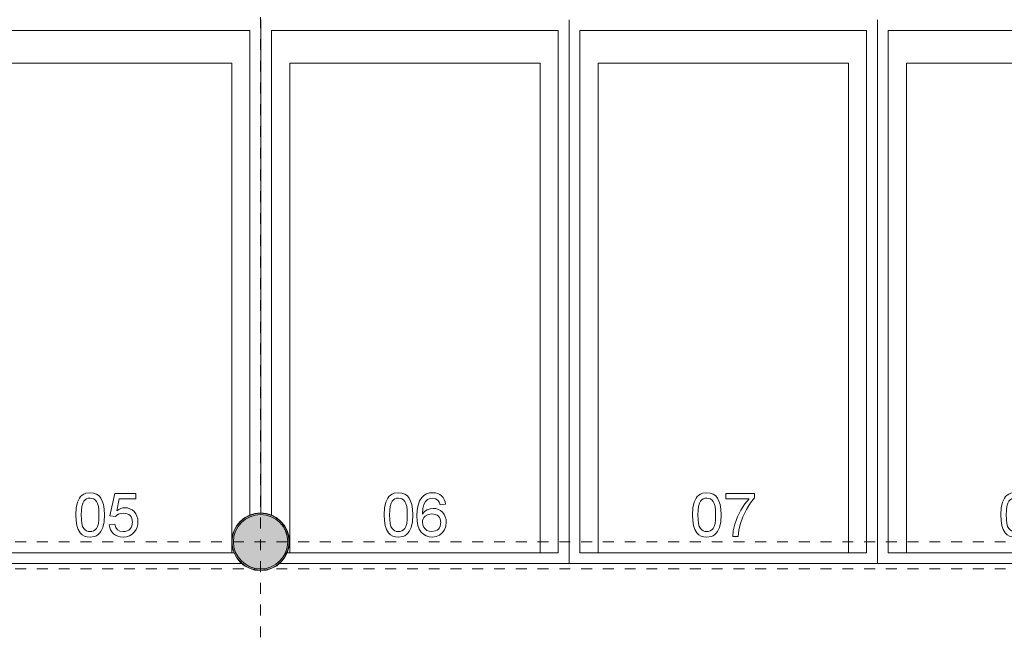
# Model space of a CAD drawing. Header units: millimetres. Extents: x 4.1 to 90.4, y -1.2 to 68.4.
# Tile 108 of 256: x 40 to 49.1, y 35.6 to 41.2. Entities that reach past the tile are written whole.
import ezdxf

# ---------------------------------------------------------------- set-up
doc = ezdxf.new("R2010")
doc.units = ezdxf.units.MM
doc.linetypes.add('Dash Dot 3_16_', pattern=[0.007938, 0.004763, -0.001587, 0, -0.001587])
doc.linetypes.add('DASHEDX2', pattern=[38.1, 25.4, -12.7])
for name, color, linetype, lineweight in [('A-FLOR-PATT', 7, 'Continuous', 15), ('A-WALL', 7, 'Continuous', 5), ('A-WALL-PATT', 7, 'Continuous', 13), ('C-PRKG', 7, 'Continuous', 5), ('I-WALL', 7, 'Continuous', 5), ('S-COLS', 7, 'Continuous', 5), ('S-GRID', 7, 'Continuous', 9)]:
    doc.layers.add(name, color=color, linetype=linetype, lineweight=lineweight)

# ---------------------------------------------------------------- blocks, each defined once
blk = doc.blocks.new('MUC-ENT-EXE-GOE-M3D-TZN-TNV-V21 _Principe Piscine_-D_rvt-1-MUC-LAG-PRO-PLA-ARC-TZN-SS01-AP04B-04RP Maçonnerie')
at = {"layer": 'S-COLS', "lineweight": 5, "true_color": 0x808080}
blk.add_hatch(color=8, dxfattribs=at).paths.add_polyline_path([(-193.5691, 64.0139), (-193.5135, 64.0202), (-193.4607, 64.0387), (-193.4133, 64.0685), (-193.3737, 64.1081), (-193.3439, 64.1555), (-193.3254, 64.2083), (-193.3191, 64.2639), (-193.3254, 64.3196), (-193.3439, 64.3724), (-193.3737, 64.4198), (-193.4133, 64.4594), (-193.4607, 64.4892), (-193.5135, 64.5077), (-193.5691, 64.5139), (-193.6248, 64.5077), (-193.6776, 64.4892), (-193.725, 64.4594), (-193.7646, 64.4198), (-193.7944, 64.3724), (-193.8129, 64.3196), (-193.8191, 64.2639), (-193.8129, 64.2083), (-193.7944, 64.1555), (-193.7646, 64.1081), (-193.725, 64.0685), (-193.6776, 64.0387), (-193.6248, 64.0202)])
at = {"layer": 'S-COLS', "color": 7, "lineweight": 15}
for start, end in [(90, 270), (270, 90)]:
    blk.add_arc((-193.5691, 64.2639), 0.25, start, end, dxfattribs=at)
at = {"layer": 'S-GRID', "color": 8, "linetype": 'Dash Dot 3_16_', "true_color": 0x808080}
for p, q in [((-193.5691, 94.4859), (-193.5691, 55.8178)), ((-231.0239, 64.2639), (-169.5571, 64.2639)), ((-231.0239, 64.0139), (-169.5571, 64.0139))]:
    blk.add_line(p, q, dxfattribs=at)
blk = doc.blocks.new('LAG-G2020-PARKING-PLACE PARKING - LAG-G2020-PARKING-PLACE PARKING A-9482556-MUC-LAG-PRO-PLA-ARC-TZN-SS01-AP04B-04RP Maçonnerie')
at = {"layer": 'C-PRKG', "color": 9, "true_color": 0xc0c0c0}
for p, q in [((1.8347, 1.4165), (-2.7, 1.4165)), ((-2.6, -1.3165), (-2.6, 1.3165)), ((-2.6, 1.3165), (1.8547, 1.3165)), ((2.3, -1.4165), (2.3, 1.2445)), ((2.2, 1.172), (2.2, -1.3165)), ((1.8635, 0.2801), (1.8416, 0.2691)), ((1.8879, 0.2866), (1.8635, 0.2801)), ((1.9149, 0.2888), (1.8879, 0.2866)), ((1.9409, 0.2868), (1.9149, 0.2888)), ((1.9651, 0.2809), (1.9409, 0.2868)), ((1.9875, 0.2711), (1.9651, 0.2809)), ((1.7047, 0.27), (1.6545, 0.27)), ((1.6545, 0.27), (1.6545, 0.0753)), ((1.7047, 0.116), (1.7047, 0.27)), ((1.7886, 0.1924), (1.7863, 0.168)), ((1.7953, 0.2149), (1.7886, 0.1924)), ((1.8066, 0.2354), (1.7953, 0.2149)), ((1.8223, 0.2538), (1.8066, 0.2354)), ((1.8416, 0.2691), (1.8223, 0.2538)), ((1.8365, 0.1539), (1.842, 0.1911)), ((1.842, 0.1911), (1.8488, 0.2057)), ((1.8488, 0.2057), (1.8584, 0.2175)), ((1.8584, 0.2175), (1.8703, 0.2267)), ((1.8703, 0.2267), (1.8843, 0.2333)), ((1.8843, 0.2333), (1.9181, 0.2386)), ((1.9181, 0.2386), (1.9539, 0.233)), ((1.9539, 0.233), (1.9689, 0.2259)), ((1.9689, 0.2259), (1.982, 0.2161)), ((1.982, 0.2161), (1.9925, 0.2038)), ((2.0081, 0.2573), (1.9875, 0.2711)), ((1.9925, 0.2038), (2, 0.1891)), ((2, 0.1891), (2.0045, 0.1723)), ((2.0292, 0.2365), (2.0081, 0.2573)), ((2.0442, 0.2121), (2.0292, 0.2365)), ((2.0533, 0.1843), (2.0442, 0.2121)), ((2.0563, 0.1529), (2.0533, 0.1843)), ((1.8153, 0.0945), (1.7047, 0.116)), ((1.7863, 0.168), (1.7881, 0.1489)), ((1.7881, 0.1489), (1.7936, 0.1304)), ((1.7936, 0.1304), (1.8026, 0.1122)), ((1.8026, 0.1122), (1.8153, 0.0945)), ((1.8387, 0.1296), (1.8365, 0.1539)), ((1.8453, 0.1098), (1.8387, 0.1296)), ((1.8553, 0.0941), (1.8453, 0.1098)), ((1.8679, 0.0816), (1.8553, 0.0941)), ((1.9887, 0.1007), (1.9671, 0.0846)), ((2.0017, 0.1235), (1.9887, 0.1007)), ((2.0061, 0.1531), (2.0017, 0.1235)), ((2.0045, 0.1723), (2.0061, 0.1531)), ((2.0389, 0.0827), (2.0485, 0.1036)), ((2.0485, 0.1036), (2.0543, 0.127)), ((2.0543, 0.127), (2.0563, 0.1529)), ((1.6545, 0.0753), (1.8616, 0.0314)), ((1.8616, 0.0314), (1.8679, 0.0816)), ((1.9671, 0.0846), (1.937, 0.0753)), ((1.937, 0.0753), (1.9433, 0.0251)), ((1.9433, 0.0251), (1.9676, 0.0294)), ((1.9676, 0.0294), (1.9893, 0.0374)), ((1.9893, 0.0374), (2.0086, 0.049)), ((2.0086, 0.049), (2.0253, 0.0643)), ((2.0253, 0.0643), (2.0389, 0.0827)), ((1.6769, -0.0688), (1.6611, -0.092)), ((1.6985, -0.0515), (1.6769, -0.0688)), ((1.7255, -0.0384), (1.6985, -0.0515)), ((1.7579, -0.028), (1.7255, -0.0384)), ((1.7289, -0.0918), (1.7481, -0.0819)), ((1.7481, -0.0819), (1.775, -0.0748)), ((1.799, -0.0211), (1.7579, -0.028)), ((1.775, -0.0748), (1.8097, -0.0705)), ((1.8523, -0.0188), (1.799, -0.0211)), ((1.8097, -0.0705), (1.8522, -0.0691)), ((1.8522, -0.0691), (1.8958, -0.0705)), ((1.9163, -0.0225), (1.8523, -0.0188)), ((1.8958, -0.0705), (1.9311, -0.0749)), ((1.9674, -0.0335), (1.9163, -0.0225)), ((1.9311, -0.0749), (1.9581, -0.0823)), ((1.9581, -0.0823), (1.9769, -0.0926)), ((2.0065, -0.0517), (1.9674, -0.0335)), ((2.0218, -0.0635), (2.0065, -0.0517)), ((2.0343, -0.0772), (2.0218, -0.0635)), ((2.0439, -0.0927), (2.0343, -0.0772)), ((1.6514, -0.1197), (1.6482, -0.1507)), ((1.6482, -0.1507), (1.6536, -0.1911)), ((1.6611, -0.092), (1.6514, -0.1197)), ((1.6984, -0.1513), (1.7003, -0.1338)), ((1.7001, -0.1678), (1.6984, -0.1513)), ((1.7051, -0.1827), (1.7001, -0.1678)), ((1.7003, -0.1338), (1.706, -0.1181)), ((1.706, -0.1181), (1.7156, -0.1041)), ((1.7156, -0.1041), (1.7289, -0.0918)), ((1.9769, -0.0926), (1.9896, -0.1051)), ((1.9896, -0.1051), (1.9988, -0.1189)), ((1.9988, -0.1189), (2.0042, -0.1341)), ((2.0042, -0.1673), (1.9988, -0.1825)), ((2.0042, -0.1341), (2.0061, -0.1507)), ((2.0061, -0.1507), (2.0042, -0.1673)), ((2.0508, -0.1101), (2.0439, -0.0927)), ((2.0467, -0.2029), (2.0539, -0.1783)), ((2.0563, -0.1507), (2.0508, -0.1101)), ((2.0539, -0.1783), (2.0563, -0.1507)), ((1.6536, -0.1911), (1.6605, -0.2084)), ((1.6605, -0.2084), (1.6701, -0.2239)), ((1.6701, -0.2239), (1.6824, -0.2376)), ((1.6824, -0.2376), (1.6977, -0.2494)), ((1.6977, -0.2494), (1.7367, -0.2678)), ((1.7135, -0.1961), (1.7051, -0.1827)), ((1.7253, -0.208), (1.7135, -0.1961)), ((1.7461, -0.2186), (1.7253, -0.208)), ((1.7367, -0.2678), (1.788, -0.2788)), ((1.7742, -0.2262), (1.7461, -0.2186)), ((1.8096, -0.2308), (1.7742, -0.2262)), ((1.8522, -0.2323), (1.8096, -0.2308)), ((1.8959, -0.2308), (1.8522, -0.2323)), ((1.9312, -0.2264), (1.8959, -0.2308)), ((1.9583, -0.2191), (1.9312, -0.2264)), ((1.9501, -0.2725), (1.9878, -0.26)), ((1.977, -0.2088), (1.9583, -0.2191)), ((1.9897, -0.1963), (1.977, -0.2088)), ((1.9878, -0.26), (2.018, -0.2425)), ((1.9988, -0.1825), (1.9897, -0.1963)), ((2.018, -0.2425), (2.0348, -0.2243)), ((2.0348, -0.2243), (2.0467, -0.2029)), ((1.788, -0.2788), (1.8523, -0.2825)), ((1.8523, -0.2825), (1.9049, -0.28)), ((1.9049, -0.28), (1.9501, -0.2725)), ((2.2, -1.3165), (-2.6, -1.3165)), ((-2.7, -1.4165), (2.3, -1.4165))]:
    blk.add_line(p, q, dxfattribs=at)
at = {"layer": 'C-PRKG', "linetype": 'DASHEDX2'}
for p, q in [((-2.3, -1.15), (-2.3, 1.15)), ((-2.3, 1.15), (2.2, 1.15)), ((2.2, 1.15), (2.2, -1.15)), ((2.2, -1.15), (-2.3, -1.15))]:
    blk.add_line(p, q, dxfattribs=at)
blk = doc.blocks.new('LAG-G2020-PARKING-PLACE PARKING - LAG-G2020-PARKING-PLACE PARKING A-9482557-MUC-LAG-PRO-PLA-ARC-TZN-SS01-AP04B-04RP Maçonnerie')
at = {"layer": 'C-PRKG', "color": 9, "true_color": 0xc0c0c0}
for p, q in [((2.3, 1.4165), (-2.7, 1.4165)), ((2.3, -1.2459), (2.3, 1.4165)), ((-2.6, -1.3165), (-2.6, 1.3165)), ((-2.6, 1.3165), (2.2, 1.3165)), ((2.2, 1.3165), (2.2, -1.1734)), ((1.7312, 0.2779), (1.7103, 0.2702)), ((1.7549, 0.2825), (1.7312, 0.2779)), ((1.7612, 0.2323), (1.7549, 0.2825)), ((1.8694, 0.28), (1.8476, 0.269)), ((1.8939, 0.2866), (1.8694, 0.28)), ((1.9209, 0.2888), (1.8939, 0.2866)), ((1.9569, 0.2847), (1.9209, 0.2888)), ((1.9902, 0.2722), (1.9569, 0.2847)), ((2.0185, 0.2525), (1.9902, 0.2722)), ((1.6499, 0.1892), (1.6482, 0.1661)), ((1.6553, 0.2102), (1.6499, 0.1892)), ((1.6641, 0.2289), (1.6553, 0.2102)), ((1.6765, 0.2455), (1.6641, 0.2289)), ((1.6921, 0.2594), (1.6765, 0.2455)), ((1.7103, 0.2702), (1.6921, 0.2594)), ((1.6984, 0.1629), (1.7036, 0.1905)), ((1.7036, 0.1905), (1.7193, 0.2133)), ((1.7193, 0.2133), (1.7363, 0.2242)), ((1.7363, 0.2242), (1.7612, 0.2323)), ((1.7948, 0.1924), (1.7926, 0.1682)), ((1.8015, 0.2146), (1.7948, 0.1924)), ((1.8127, 0.2351), (1.8015, 0.2146)), ((1.8284, 0.2536), (1.8127, 0.2351)), ((1.8476, 0.269), (1.8284, 0.2536)), ((1.8428, 0.1548), (1.8481, 0.1899)), ((1.8481, 0.1899), (1.8548, 0.2042)), ((1.8548, 0.2042), (1.8641, 0.2164)), ((1.8641, 0.2164), (1.8758, 0.2261)), ((1.8758, 0.2261), (1.8894, 0.233)), ((1.8894, 0.233), (1.9226, 0.2386)), ((1.9226, 0.2386), (1.9571, 0.233)), ((1.9571, 0.233), (1.9713, 0.2259)), ((1.9713, 0.2259), (1.9836, 0.2161)), ((1.9836, 0.2161), (1.9934, 0.2039)), ((1.9934, 0.2039), (2.0004, 0.19)), ((2.0004, 0.19), (2.0061, 0.1569)), ((2.0393, 0.2266), (2.0185, 0.2525)), ((2.052, 0.1956), (2.0393, 0.2266)), ((2.0563, 0.1608), (2.052, 0.1956)), ((1.6482, 0.1661), (1.651, 0.1353)), ((1.651, 0.1353), (1.6596, 0.1078)), ((1.6596, 0.1078), (1.6739, 0.0836)), ((1.7014, 0.1396), (1.6984, 0.1629)), ((1.7106, 0.1176), (1.7014, 0.1396)), ((1.7298, 0.0988), (1.7106, 0.1176)), ((1.7562, 0.0833), (1.7298, 0.0988)), ((1.7926, 0.1682), (1.7959, 0.1402)), ((1.7959, 0.1402), (1.8057, 0.1134)), ((1.8057, 0.1134), (1.8222, 0.0892)), ((1.8481, 0.1217), (1.8428, 0.1548)), ((1.8641, 0.094), (1.8481, 0.1217)), ((1.8756, 0.0831), (1.8641, 0.094)), ((1.9819, 0.0942), (1.9636, 0.0807)), ((1.9952, 0.1116), (1.9819, 0.0942)), ((2.0033, 0.1325), (1.9952, 0.1116)), ((2.0061, 0.1569), (2.0033, 0.1325)), ((2.0309, 0.0797), (2.045, 0.1038)), ((2.045, 0.1038), (2.0535, 0.1308)), ((2.0535, 0.1308), (2.0563, 0.1608)), ((1.6739, 0.0836), (1.694, 0.0628)), ((1.694, 0.0628), (1.7242, 0.0436)), ((1.7242, 0.0436), (1.7624, 0.0298)), ((1.7936, 0.0729), (1.7562, 0.0833)), ((1.7624, 0.0298), (1.8085, 0.0216)), ((1.8458, 0.0691), (1.7936, 0.0729)), ((1.8085, 0.0216), (1.8624, 0.0188)), ((1.8222, 0.0892), (1.8458, 0.0691)), ((1.8624, 0.0188), (1.9106, 0.0213)), ((1.8888, 0.0753), (1.8756, 0.0831)), ((1.9036, 0.0706), (1.8888, 0.0753)), ((1.9201, 0.0691), (1.9036, 0.0706)), ((1.9106, 0.0213), (1.9514, 0.0287)), ((1.9424, 0.072), (1.9201, 0.0691)), ((1.9636, 0.0807), (1.9424, 0.072)), ((1.9514, 0.0287), (1.9849, 0.0411)), ((1.9849, 0.0411), (2.0112, 0.0584)), ((2.0112, 0.0584), (2.0309, 0.0797)), ((1.6769, -0.0688), (1.6611, -0.092)), ((1.6985, -0.0515), (1.6769, -0.0688)), ((1.7255, -0.0384), (1.6985, -0.0515)), ((1.7579, -0.028), (1.7255, -0.0384)), ((1.7289, -0.0918), (1.7481, -0.0819)), ((1.7481, -0.0819), (1.775, -0.0748)), ((1.799, -0.0211), (1.7579, -0.028)), ((1.775, -0.0748), (1.8097, -0.0705)), ((1.8523, -0.0188), (1.799, -0.0211)), ((1.8097, -0.0705), (1.8522, -0.0691)), ((1.8522, -0.0691), (1.8958, -0.0705)), ((1.9163, -0.0225), (1.8523, -0.0188)), ((1.8958, -0.0705), (1.9311, -0.0749)), ((1.9674, -0.0335), (1.9163, -0.0225)), ((1.9311, -0.0749), (1.9581, -0.0823)), ((1.9581, -0.0823), (1.9769, -0.0926)), ((2.0065, -0.0517), (1.9674, -0.0335)), ((2.0218, -0.0635), (2.0065, -0.0517)), ((2.0343, -0.0772), (2.0218, -0.0635)), ((2.0439, -0.0927), (2.0343, -0.0772)), ((1.6514, -0.1197), (1.6482, -0.1507)), ((1.6482, -0.1507), (1.6536, -0.1911)), ((1.6611, -0.092), (1.6514, -0.1197)), ((1.6984, -0.1513), (1.7003, -0.1338)), ((1.7001, -0.1678), (1.6984, -0.1513)), ((1.7051, -0.1827), (1.7001, -0.1678)), ((1.7003, -0.1338), (1.706, -0.1181)), ((1.706, -0.1181), (1.7156, -0.1041)), ((1.7156, -0.1041), (1.7289, -0.0918)), ((1.9769, -0.0926), (1.9896, -0.1051)), ((1.9896, -0.1051), (1.9988, -0.1189)), ((1.9988, -0.1189), (2.0042, -0.1341)), ((2.0042, -0.1673), (1.9988, -0.1825)), ((2.0042, -0.1341), (2.0061, -0.1507)), ((2.0061, -0.1507), (2.0042, -0.1673)), ((2.0508, -0.1101), (2.0439, -0.0927)), ((2.0467, -0.2029), (2.0539, -0.1783)), ((2.0563, -0.1507), (2.0508, -0.1101)), ((2.0539, -0.1783), (2.0563, -0.1507)), ((1.6536, -0.1911), (1.6605, -0.2084)), ((1.6605, -0.2084), (1.6701, -0.2239)), ((1.6701, -0.2239), (1.6824, -0.2376)), ((1.6824, -0.2376), (1.6977, -0.2494)), ((1.6977, -0.2494), (1.7367, -0.2678)), ((1.7135, -0.1961), (1.7051, -0.1827)), ((1.7253, -0.208), (1.7135, -0.1961)), ((1.7461, -0.2186), (1.7253, -0.208)), ((1.7367, -0.2678), (1.788, -0.2788)), ((1.7742, -0.2262), (1.7461, -0.2186)), ((1.8096, -0.2308), (1.7742, -0.2262)), ((1.8522, -0.2323), (1.8096, -0.2308)), ((1.8959, -0.2308), (1.8522, -0.2323)), ((1.9312, -0.2264), (1.8959, -0.2308)), ((1.9583, -0.2191), (1.9312, -0.2264)), ((1.9501, -0.2725), (1.9878, -0.26)), ((1.977, -0.2088), (1.9583, -0.2191)), ((1.9897, -0.1963), (1.977, -0.2088)), ((1.9878, -0.26), (2.018, -0.2425)), ((1.9988, -0.1825), (1.9897, -0.1963)), ((2.018, -0.2425), (2.0348, -0.2243)), ((2.0348, -0.2243), (2.0467, -0.2029)), ((1.788, -0.2788), (1.8523, -0.2825)), ((1.8523, -0.2825), (1.9049, -0.28)), ((1.9049, -0.28), (1.9501, -0.2725)), ((1.8552, -1.3165), (-2.6, -1.3165)), ((-2.7, -1.4165), (1.8347, -1.4165))]:
    blk.add_line(p, q, dxfattribs=at)
at = {"layer": 'C-PRKG', "linetype": 'DASHEDX2'}
for p, q in [((-2.3, -1.15), (-2.3, 1.15)), ((-2.3, 1.15), (2.2, 1.15)), ((2.2, 1.15), (2.2, -1.15)), ((2.2, -1.15), (-2.3, -1.15))]:
    blk.add_line(p, q, dxfattribs=at)
blk = doc.blocks.new('LAG-G2020-PARKING-PLACE PARKING - LAG-G2020-PARKING-PLACE PARKING A-9482558-MUC-LAG-PRO-PLA-ARC-TZN-SS01-AP04B-04RP Maçonnerie')
at = {"layer": 'C-PRKG', "color": 9, "true_color": 0xc0c0c0}
for p, q in [((2.3, 1.4165), (-2.7, 1.4165)), ((2.3, -1.4165), (2.3, 1.4165)), ((-2.6, -1.3165), (-2.6, 1.3165)), ((-2.6, 1.3165), (2.2, 1.3165)), ((2.2, 1.3165), (2.2, -1.3165)), ((1.6951, 0.2888), (1.6545, 0.2888)), ((1.6545, 0.2888), (1.6545, 0.0251)), ((1.7426, 0.2512), (1.6951, 0.2888)), ((1.7047, 0.0251), (1.7047, 0.2386)), ((1.7047, 0.2386), (1.7518, 0.1995)), ((1.8031, 0.214), (1.7426, 0.2512)), ((1.7518, 0.1995), (1.8086, 0.1627)), ((1.871, 0.1812), (1.8031, 0.214)), ((1.9408, 0.1568), (1.871, 0.1812)), ((1.8086, 0.1627), (1.8715, 0.1311)), ((1.8715, 0.1311), (1.9367, 0.1079)), ((1.9367, 0.1079), (1.9982, 0.0933)), ((1.993, 0.1448), (1.9408, 0.1568)), ((2.05, 0.1381), (1.993, 0.1448)), ((1.9982, 0.0933), (2.05, 0.0879)), ((2.05, 0.0879), (2.05, 0.1381)), ((1.6545, 0.0251), (1.7047, 0.0251)), ((1.6769, -0.0688), (1.6611, -0.092)), ((1.6985, -0.0515), (1.6769, -0.0688)), ((1.7255, -0.0384), (1.6985, -0.0515)), ((1.7579, -0.028), (1.7255, -0.0384)), ((1.7289, -0.0918), (1.7481, -0.0819)), ((1.7481, -0.0819), (1.775, -0.0748)), ((1.799, -0.0211), (1.7579, -0.028)), ((1.775, -0.0748), (1.8097, -0.0705)), ((1.8523, -0.0188), (1.799, -0.0211)), ((1.8097, -0.0705), (1.8522, -0.0691)), ((1.8522, -0.0691), (1.8958, -0.0705)), ((1.9163, -0.0225), (1.8523, -0.0188)), ((1.8958, -0.0705), (1.9311, -0.0749)), ((1.9674, -0.0335), (1.9163, -0.0225)), ((1.9311, -0.0749), (1.9581, -0.0823)), ((1.9581, -0.0823), (1.9769, -0.0926)), ((2.0065, -0.0517), (1.9674, -0.0335)), ((2.0218, -0.0635), (2.0065, -0.0517)), ((2.0343, -0.0772), (2.0218, -0.0635)), ((2.0439, -0.0927), (2.0343, -0.0772)), ((1.6514, -0.1197), (1.6482, -0.1507)), ((1.6482, -0.1507), (1.6536, -0.1911)), ((1.6611, -0.092), (1.6514, -0.1197)), ((1.6984, -0.1513), (1.7003, -0.1338)), ((1.7001, -0.1678), (1.6984, -0.1513)), ((1.7051, -0.1827), (1.7001, -0.1678)), ((1.7003, -0.1338), (1.706, -0.1181)), ((1.706, -0.1181), (1.7156, -0.1041)), ((1.7156, -0.1041), (1.7289, -0.0918)), ((1.9769, -0.0926), (1.9896, -0.1051)), ((1.9896, -0.1051), (1.9988, -0.1189)), ((1.9988, -0.1189), (2.0042, -0.1341)), ((2.0042, -0.1673), (1.9988, -0.1825)), ((2.0042, -0.1341), (2.0061, -0.1507)), ((2.0061, -0.1507), (2.0042, -0.1673)), ((2.0508, -0.1101), (2.0439, -0.0927)), ((2.0467, -0.2029), (2.0539, -0.1783)), ((2.0563, -0.1507), (2.0508, -0.1101)), ((2.0539, -0.1783), (2.0563, -0.1507)), ((1.6536, -0.1911), (1.6605, -0.2084)), ((1.6605, -0.2084), (1.6701, -0.2239)), ((1.6701, -0.2239), (1.6824, -0.2376)), ((1.6824, -0.2376), (1.6977, -0.2494)), ((1.6977, -0.2494), (1.7367, -0.2678)), ((1.7135, -0.1961), (1.7051, -0.1827)), ((1.7253, -0.208), (1.7135, -0.1961)), ((1.7461, -0.2186), (1.7253, -0.208)), ((1.7367, -0.2678), (1.788, -0.2788)), ((1.7742, -0.2262), (1.7461, -0.2186)), ((1.8096, -0.2308), (1.7742, -0.2262)), ((1.8522, -0.2323), (1.8096, -0.2308)), ((1.8959, -0.2308), (1.8522, -0.2323)), ((1.9312, -0.2264), (1.8959, -0.2308)), ((1.9583, -0.2191), (1.9312, -0.2264)), ((1.9501, -0.2725), (1.9878, -0.26)), ((1.977, -0.2088), (1.9583, -0.2191)), ((1.9897, -0.1963), (1.977, -0.2088)), ((1.9878, -0.26), (2.018, -0.2425)), ((1.9988, -0.1825), (1.9897, -0.1963)), ((2.018, -0.2425), (2.0348, -0.2243)), ((2.0348, -0.2243), (2.0467, -0.2029)), ((1.788, -0.2788), (1.8523, -0.2825)), ((1.8523, -0.2825), (1.9049, -0.28)), ((1.9049, -0.28), (1.9501, -0.2725)), ((2.2, -1.3165), (-2.6, -1.3165)), ((-2.7, -1.4165), (2.3, -1.4165))]:
    blk.add_line(p, q, dxfattribs=at)
at = {"layer": 'C-PRKG', "linetype": 'DASHEDX2'}
for p, q in [((-2.3, -1.15), (-2.3, 1.15)), ((-2.3, 1.15), (2.2, 1.15)), ((2.2, 1.15), (2.2, -1.15)), ((2.2, -1.15), (-2.3, -1.15))]:
    blk.add_line(p, q, dxfattribs=at)
blk = doc.blocks.new('LAG-G2020-PARKING-PLACE PARKING - LAG-G2020-PARKING-PLACE PARKING A-9482559-MUC-LAG-PRO-PLA-ARC-TZN-SS01-AP04B-04RP Maçonnerie')
at = {"layer": 'C-PRKG', "color": 9, "true_color": 0xc0c0c0}
for p, q in [((1.8346, 1.4165), (-2.7, 1.4165)), ((-2.6, -1.3165), (-2.6, 1.3165)), ((-2.6, 1.3165), (1.8551, 1.3165)), ((2.3, -1.4165), (2.3, 1.2455)), ((2.2, 1.173), (2.2, -1.3165)), ((1.7298, 0.2742), (1.7109, 0.268)), ((1.7503, 0.2763), (1.7298, 0.2742)), ((1.7757, 0.2726), (1.7503, 0.2763)), ((1.7976, 0.2616), (1.7757, 0.2726)), ((1.8979, 0.2842), (1.8681, 0.2705)), ((1.9331, 0.2888), (1.8979, 0.2842)), ((1.9581, 0.2865), (1.9331, 0.2888)), ((1.9811, 0.2797), (1.9581, 0.2865)), ((2.002, 0.2684), (1.9811, 0.2797)), ((1.65, 0.182), (1.6482, 0.1563)), ((1.6556, 0.2051), (1.65, 0.182)), ((1.6649, 0.2255), (1.6556, 0.2051)), ((1.6779, 0.2433), (1.6649, 0.2255)), ((1.6936, 0.2577), (1.6779, 0.2433)), ((1.7109, 0.268), (1.6936, 0.2577)), ((1.6984, 0.157), (1.7023, 0.186)), ((1.7023, 0.186), (1.7141, 0.2078)), ((1.7141, 0.2078), (1.7315, 0.2215)), ((1.7315, 0.2215), (1.7527, 0.226)), ((1.7527, 0.226), (1.773, 0.2216)), ((1.773, 0.2216), (1.7899, 0.2084)), ((1.7899, 0.2084), (1.8013, 0.1868)), ((1.8155, 0.2431), (1.7976, 0.2616)), ((1.8013, 0.1868), (1.8051, 0.1576)), ((1.8287, 0.2171), (1.8155, 0.2431)), ((1.8446, 0.248), (1.8287, 0.2171)), ((1.8681, 0.2705), (1.8446, 0.248)), ((1.8554, 0.1557), (1.8608, 0.1903)), ((1.8608, 0.1903), (1.8675, 0.2044)), ((1.8675, 0.2044), (1.8769, 0.2165)), ((1.8769, 0.2165), (1.9014, 0.2331)), ((1.9014, 0.2331), (1.9315, 0.2386)), ((1.9315, 0.2386), (1.9611, 0.2332)), ((1.9611, 0.2332), (1.985, 0.2172)), ((1.985, 0.2172), (1.9942, 0.2054)), ((1.9942, 0.2054), (2.0008, 0.1915)), ((2.0008, 0.1915), (2.0061, 0.1574)), ((2.0208, 0.2525), (2.002, 0.2684)), ((2.0363, 0.2329), (2.0208, 0.2525)), ((2.0474, 0.2105), (2.0363, 0.2329)), ((2.0541, 0.1852), (2.0474, 0.2105)), ((2.0563, 0.157), (2.0541, 0.1852)), ((1.6482, 0.1563), (1.65, 0.1307)), ((1.65, 0.1307), (1.6554, 0.1078)), ((1.6554, 0.1078), (1.6645, 0.0876)), ((1.7022, 0.1278), (1.6984, 0.157)), ((1.7137, 0.106), (1.7022, 0.1278)), ((1.7305, 0.0924), (1.7137, 0.106)), ((1.7504, 0.0879), (1.7305, 0.0924)), ((1.7723, 0.0924), (1.7504, 0.0879)), ((1.7898, 0.1057), (1.7723, 0.0924)), ((1.8013, 0.1276), (1.7898, 0.1057)), ((1.8051, 0.1576), (1.8013, 0.1276)), ((1.8154, 0.0714), (1.8287, 0.0983)), ((1.8287, 0.0983), (1.8427, 0.0672)), ((1.8607, 0.122), (1.8554, 0.1557)), ((1.8673, 0.1082), (1.8607, 0.122)), ((1.8767, 0.0966), (1.8673, 0.1082)), ((1.9006, 0.0807), (1.8767, 0.0966)), ((1.984, 0.0953), (1.9677, 0.0837)), ((1.996, 0.1134), (1.984, 0.0953)), ((2.0035, 0.135), (1.996, 0.1134)), ((2.0061, 0.1574), (2.0035, 0.135)), ((2.0362, 0.081), (2.0474, 0.1034)), ((2.0474, 0.1034), (2.054, 0.1288)), ((2.054, 0.1288), (2.0563, 0.157)), ((1.6645, 0.0876), (1.6772, 0.07)), ((1.6772, 0.07), (1.6926, 0.0559)), ((1.6926, 0.0559), (1.7097, 0.0458)), ((1.7097, 0.0458), (1.7284, 0.0397)), ((1.7284, 0.0397), (1.7489, 0.0377)), ((1.7489, 0.0377), (1.7752, 0.0414)), ((1.7752, 0.0414), (1.7975, 0.0525)), ((1.7975, 0.0525), (1.8154, 0.0714)), ((1.8427, 0.0672), (1.8652, 0.0441)), ((1.8652, 0.0441), (1.8952, 0.0299)), ((1.8952, 0.0299), (1.9317, 0.0251)), ((1.9299, 0.0753), (1.9006, 0.0807)), ((1.9491, 0.0774), (1.9299, 0.0753)), ((1.9317, 0.0251), (1.9572, 0.0274)), ((1.9677, 0.0837), (1.9491, 0.0774)), ((1.9572, 0.0274), (1.9806, 0.0342)), ((1.9806, 0.0342), (2.0017, 0.0455)), ((2.0017, 0.0455), (2.0206, 0.0614)), ((2.0206, 0.0614), (2.0362, 0.081)), ((1.6769, -0.0688), (1.6611, -0.092)), ((1.6985, -0.0515), (1.6769, -0.0688)), ((1.7255, -0.0384), (1.6985, -0.0515)), ((1.7579, -0.028), (1.7255, -0.0384)), ((1.7289, -0.0918), (1.7481, -0.0819)), ((1.7481, -0.0819), (1.775, -0.0748)), ((1.799, -0.0211), (1.7579, -0.028)), ((1.775, -0.0748), (1.8097, -0.0705)), ((1.8523, -0.0188), (1.799, -0.0211)), ((1.8097, -0.0705), (1.8522, -0.0691)), ((1.8522, -0.0691), (1.8958, -0.0705)), ((1.9163, -0.0225), (1.8523, -0.0188)), ((1.8958, -0.0705), (1.9311, -0.0749)), ((1.9674, -0.0335), (1.9163, -0.0225)), ((1.9311, -0.0749), (1.9581, -0.0823)), ((1.9581, -0.0823), (1.9769, -0.0926)), ((2.0065, -0.0517), (1.9674, -0.0335)), ((2.0218, -0.0635), (2.0065, -0.0517)), ((2.0343, -0.0772), (2.0218, -0.0635)), ((2.0439, -0.0927), (2.0343, -0.0772)), ((1.6514, -0.1197), (1.6482, -0.1507)), ((1.6482, -0.1507), (1.6536, -0.1911)), ((1.6611, -0.092), (1.6514, -0.1197)), ((1.6984, -0.1513), (1.7003, -0.1338)), ((1.7001, -0.1678), (1.6984, -0.1513)), ((1.7051, -0.1827), (1.7001, -0.1678)), ((1.7003, -0.1338), (1.706, -0.1181)), ((1.706, -0.1181), (1.7156, -0.1041)), ((1.7156, -0.1041), (1.7289, -0.0918)), ((1.9769, -0.0926), (1.9896, -0.1051)), ((1.9896, -0.1051), (1.9988, -0.1189)), ((1.9988, -0.1189), (2.0042, -0.1341)), ((2.0042, -0.1673), (1.9988, -0.1825)), ((2.0042, -0.1341), (2.0061, -0.1507)), ((2.0061, -0.1507), (2.0042, -0.1673)), ((2.0508, -0.1101), (2.0439, -0.0927)), ((2.0467, -0.2029), (2.0539, -0.1783)), ((2.0563, -0.1507), (2.0508, -0.1101)), ((2.0539, -0.1783), (2.0563, -0.1507)), ((1.6536, -0.1911), (1.6605, -0.2084)), ((1.6605, -0.2084), (1.6701, -0.2239)), ((1.6701, -0.2239), (1.6824, -0.2376)), ((1.6824, -0.2376), (1.6977, -0.2494)), ((1.6977, -0.2494), (1.7367, -0.2678)), ((1.7135, -0.1961), (1.7051, -0.1827)), ((1.7253, -0.208), (1.7135, -0.1961)), ((1.7461, -0.2186), (1.7253, -0.208)), ((1.7367, -0.2678), (1.788, -0.2788)), ((1.7742, -0.2262), (1.7461, -0.2186)), ((1.8096, -0.2308), (1.7742, -0.2262)), ((1.8522, -0.2323), (1.8096, -0.2308)), ((1.8959, -0.2308), (1.8522, -0.2323)), ((1.9312, -0.2264), (1.8959, -0.2308)), ((1.9583, -0.2191), (1.9312, -0.2264)), ((1.9501, -0.2725), (1.9878, -0.26)), ((1.977, -0.2088), (1.9583, -0.2191)), ((1.9897, -0.1963), (1.977, -0.2088)), ((1.9878, -0.26), (2.018, -0.2425)), ((1.9988, -0.1825), (1.9897, -0.1963)), ((2.018, -0.2425), (2.0348, -0.2243)), ((2.0348, -0.2243), (2.0467, -0.2029)), ((1.788, -0.2788), (1.8523, -0.2825)), ((1.8523, -0.2825), (1.9049, -0.28)), ((1.9049, -0.28), (1.9501, -0.2725)), ((2.2, -1.3165), (-2.6, -1.3165)), ((-2.7, -1.4165), (2.3, -1.4165))]:
    blk.add_line(p, q, dxfattribs=at)
at = {"layer": 'C-PRKG', "linetype": 'DASHEDX2'}
for p, q in [((-2.3, -1.15), (-2.3, 1.15)), ((-2.3, 1.15), (2.2, 1.15)), ((2.2, 1.15), (2.2, -1.15)), ((2.2, -1.15), (-2.3, -1.15))]:
    blk.add_line(p, q, dxfattribs=at)

msp = doc.modelspace()

# ---------------------------------------------------------------- block references
at = {"lineweight": 5}
msp.add_blockref('MUC-ENT-EXE-GOE-M3D-TZN-TNV-V21 _Principe Piscine_-D_rvt-1-MUC-LAG-PRO-PLA-ARC-TZN-SS01-AP04B-04RP Maçonnerie', (235.7946, -27.8436), dxfattribs=at)

# ---------------------------------------------------------------- next in the draw order: hatches: boundary and pattern name
at = {"layer": 'A-FLOR-PATT'}
h = msp.add_hatch(dxfattribs=at)
h.set_pattern_fill('ANSI31', color=2)
h.set_pattern_definition([(45, (-136.6335, -114.262), (-2.245064, 2.245064), [])])
h.paths.add_polyline_path([(63.8107, 34.5549, 0.224216), (63.0925, 34.216), (63.8107, 34.216)])
h.paths.add_polyline_path([(63.8104, 33.6649), (62.8804, 33.6649), (62.8804, 33.6399), (63.8104, 33.6399)], flags=17)
h.paths.add_polyline_path([(63.8104, 33.6799), (62.8821, 33.6799, 0.004038), (62.8813, 33.6649), (63.8104, 33.6649)], flags=17)
h.paths.add_polyline_path([(63.8107, 35.6799), (63.8107, 35.6941), (61.3807, 35.6799), (61.3807, 33.5899), (63.8107, 33.5899), (63.8107, 33.5941), (63.8107, 33.5954), (63.8097, 33.5964), (63.8104, 33.5964), (63.8104, 33.6249), (62.8804, 33.6249), (62.8804, 33.6649), (62.8804, 33.6799), (62.8813, 33.6799, -0.401668), (63.8104, 34.5699), (63.8104, 34.5841), (63.8104, 34.5999), (63.8107, 34.5999)])
h.paths.add_polyline_path([(63.8107, 34.216), (63.0925, 34.216, 0.158726), (62.8821, 33.6799), (63.8107, 33.6799)], flags=17)
h.paths.add_polyline_path([(60.4271, 36.7165), (59.5896, 36.7165), (59.5896, 36.749), (60.4271, 36.749), (60.4271, 36.7363)], flags=17)
h.paths.add_polyline_path([(58.1821, 45.8922), (58.1496, 45.8922), (58.1496, 46.6797), (58.1821, 46.6797), (58.1821, 46.0802)], flags=17)
h.paths.add_polyline_path([(49.9393, 49.368), (50.7768, 49.368), (50.7768, 49.3355), (49.9393, 49.3355), (49.9393, 49.3639)], flags=16)
h.paths.add_polyline_path([(59.6896, 35.8442), (60.4246, 35.8442), (60.4246, 36.7115), (60.4271, 36.7115), (60.4271, 36.7165), (60.4696, 36.7165), (60.4696, 36.729), (60.5196, 36.729), (60.5196, 36.749), (60.5893, 36.749), (60.5893, 38.074), (60.5196, 38.074), (60.5196, 38.094), (60.4696, 38.094), (60.4696, 38.1065), (60.4271, 38.1065), (60.4271, 38.1115), (60.4246, 38.1115), (60.4246, 38.1865), (59.6746, 38.1865), (59.6746, 42.4365), (59.7078, 42.4365), (59.7078, 44.1647), (59.5612, 44.1647), (59.5612, 44.3797), (59.5762, 44.3797), (59.5762, 45.6797), (59.5612, 45.6802), (59.5612, 45.7147), (58.1871, 45.7147), (58.1871, 45.7972), (58.1696, 45.7972), (58.1696, 45.8497), (58.1821, 45.8497), (58.1821, 45.8922), (58.1871, 45.8922), (58.1871, 45.8947), (58.5046, 45.8947), (58.5046, 49.4817), (58.0969, 49.4817), (58.0962, 49.4858), (58.0954, 49.4855), (58.0954, 49.5297), (58.0786, 49.5305), (58.0774, 49.5305), (58.0782, 49.6175), (58.0782, 49.6187), (58.0954, 49.6187), (58.0954, 49.6467), (57.1654, 49.6464), (57.1654, 49.6187), (57.1822, 49.6179), (57.1834, 49.6179), (57.1826, 49.5308), (57.1826, 49.5297), (57.1654, 49.5297), (57.1646, 49.4858), (57.1646, 49.4847), (57.1639, 49.4847), (57.1639, 49.4817), (49.9418, 49.4816), (49.9418, 49.373), (49.9393, 49.373), (49.9393, 49.368), (49.8968, 49.368), (49.8968, 49.3555), (49.8468, 49.3555), (49.8468, 49.3355), (49.0518, 49.3355), (49.0518, 49.368), (49.8443, 49.368), (49.8443, 49.373), (49.7618, 49.373), (49.7618, 49.4817), (44.2532, 49.4817), (44.2525, 49.4858), (44.2517, 49.4855), (44.2517, 49.4967), (43.3217, 49.4967), (43.3209, 49.4858), (43.3209, 49.4847), (43.3202, 49.4847), (43.3202, 49.4817), (29.0088, 49.4817), (29.0081, 49.4858), (29.0073, 49.4855), (29.0073, 49.5297), (28.9905, 49.5305), (28.9893, 49.5305), (28.9901, 49.6175), (28.9901, 49.6187), (29.0073, 49.6187), (29.0073, 49.6467), (27.5473, 49.6467), (27.5473, 49.6187), (27.5642, 49.6179), (27.5653, 49.6179), (27.5645, 49.5308), (27.5645, 49.5297), (27.5473, 49.5297), (27.5465, 49.4858), (27.5465, 49.4847), (27.5458, 49.4847), (27.5458, 49.4817), (27.2843, 49.4817), (27.2843, 55.0392), (27.2543, 55.0392), (27.2543, 55.0542), (27.2143, 55.0542), (27.2143, 55.2042), (26.3943, 55.2042), (26.3943, 55.0542), (26.3543, 55.0542), (26.3543, 55.0392), (25.9143, 55.0392), (25.9143, 51.3392), (25.2593, 51.3392), (25.2593, 51.0342), (25.2443, 51.0342), (25.2443, 50.9942), (25.0943, 50.9942), (25.0943, 50.1142), (25.2443, 50.1142), (25.2443, 50.0742), (25.2593, 50.0742), (25.2593, 47.8792), (25.2893, 47.8792), (25.2893, 47.8642), (25.3293, 47.8642), (25.3293, 48.6842), (25.3693, 48.6842), (25.3693, 47.8642), (26.1893, 47.8642), (26.1893, 47.8792), (29.2043, 47.8792), (29.2043, 47.8642), (30.1043, 47.8642), (30.1043, 47.8792), (30.4607, 47.8792), (30.4607, 47.8642), (31.3607, 47.8642), (31.3607, 47.8792), (35.791, 47.8792), (35.791, 47.8642), (36.691, 47.8642), (36.691, 47.8792), (39.9684, 47.8792), (39.9684, 47.8642), (40.8684, 47.8642), (40.8684, 47.8792), (43.9611, 47.8792), (43.9611, 47.8642), (44.8611, 47.8642), (44.8611, 47.8792), (46.4543, 47.8792), (46.4543, 47.8642), (47.3543, 47.8642), (47.3543, 47.8792), (49.7618, 47.8792), (49.7618, 47.973), (49.8443, 47.973), (49.8443, 47.978), (49.0518, 47.978), (49.0518, 48.0105), (49.8468, 48.0105), (49.8468, 47.9905), (49.8968, 47.9905), (49.8968, 47.978), (49.9393, 47.978), (49.9393, 47.973), (49.9418, 47.973), (49.9418, 47.8792), (50.9643, 47.8792), (50.9643, 47.9186), (51.9132, 47.9186), (51.9132, 47.8642), (51.9232, 47.8642), (51.9232, 47.8792), (54.002, 47.8792), (54.002, 46.6892), (54.1355, 46.6892), (54.1362, 46.6851), (54.137, 46.6847), (54.137, 46.6742), (55.067, 46.6742), (55.0678, 46.6851), (55.0678, 46.6862), (55.0685, 46.6862), (55.0685, 46.6892), (56.4846, 46.6892), (56.4849, 45.8947), (56.7871, 45.8947), (56.7871, 45.8922), (56.7921, 45.8922), (56.7921, 45.8497), (56.8046, 45.8497), (56.8046, 45.7972), (56.7871, 45.7972), (56.7871, 45.7147), (56.4846, 45.7147), (56.4846, 45.6177), (56.4966, 45.6177), (56.4966, 44.3147), (56.4846, 44.3147), (56.4849, 43.6875), (56.4966, 43.6875), (56.4966, 42.5845), (56.4846, 42.5845), (56.4846, 42.3857), (56.4804, 42.385), (56.4801, 42.3842), (56.4696, 42.3842), (56.4697, 41.4542), (56.4804, 41.4534), (56.4816, 41.4534), (56.4816, 41.4527), (56.4846, 41.4527), (56.4849, 35.8592), (58.8843, 35.8592), (58.8843, 36.7197), (59.5143, 36.7197), (59.5143, 35.8442)])
h.paths.add_polyline_path([(60.5893, 36.7115), (60.5893, 36.7165), (60.5221, 36.7165), (60.5221, 36.7115)], flags=17)
h.paths.add_polyline_path([(59.7674, 38.074), (59.5896, 38.074), (59.5896, 38.1065), (60.4271, 38.1065), (60.4271, 38.074), (59.8845, 38.074)], flags=16)
h.paths.add_polyline_path([(60.5893, 38.1065), (60.5893, 38.1115), (60.5221, 38.1115), (60.5221, 38.1065), (60.5891, 38.1065)], flags=17)
h.paths.add_polyline_path([(59.1993, 43.6647), (59.1359, 43.6707), (59.0747, 43.6885), (59.0188, 43.7168), (58.9695, 43.7543), (58.928, 43.7998), (58.895, 43.8531), (58.8723, 43.9116), (58.8608, 43.9733), (58.8608, 44.0361), (58.8743, 44.103), (58.895, 44.1562), (58.9291, 44.2108), (58.9703, 44.256), (59.0203, 44.2938), (59.0825, 44.3234), (59.1411, 44.3393), (59.2053, 44.3441), (59.264, 44.3383), (59.3239, 44.3209), (59.3799, 44.2926), (59.4291, 44.2551), (59.4707, 44.2096), (59.5037, 44.1562), (59.5264, 44.0977), (59.5379, 44.0361), (59.5379, 43.9733), (59.5264, 43.9116), (59.5037, 43.8531), (59.4696, 43.7986), (59.4284, 43.7534), (59.3783, 43.7156), (59.3161, 43.6859), (59.2618, 43.6705), (59.2044, 43.6652)], flags=16)
h.paths.add_polyline_path([(56.7962, 45.8922), (56.7921, 45.8922), (56.7921, 46.6797), (56.8246, 46.6797), (56.8246, 45.8922)], flags=16)
h.paths.add_polyline_path([(54.137, 46.6862), (54.137, 47.6162), (54.177, 47.6162), (54.177, 46.6862)], flags=16)
h.paths.add_polyline_path([(49.9418, 47.978), (49.9393, 47.978), (49.9393, 48.0105), (50.7768, 48.0105), (50.7768, 47.978), (50.364, 47.978)], flags=16)
h.paths.add_polyline_path([(56.2244, 48.2896), (56.1731, 48.2922), (56.1235, 48.3056), (56.0752, 48.3314), (56.0383, 48.3621), (56.0066, 48.4026), (55.9844, 48.4489), (55.9724, 48.4989), (55.9724, 48.5553), (55.9816, 48.6015), (56.0027, 48.6494), (56.0346, 48.6923), (56.0731, 48.726), (56.119, 48.7511), (56.1711, 48.7658), (56.2214, 48.769), (56.2731, 48.7609), (56.3218, 48.7419), (56.3652, 48.7127), (56.4029, 48.6722), (56.4294, 48.6269), (56.445, 48.5805), (56.4505, 48.5284), (56.4432, 48.4723), (56.4276, 48.427), (56.4009, 48.3831), (56.3654, 48.3459), (56.3228, 48.3172), (56.2751, 48.2981), (56.2396, 48.2922)], flags=16)
h.paths.add_polyline_path([(43.3617, 48.5547), (43.3217, 48.5547), (43.3217, 49.4847), (43.3617, 49.4847), (43.3617, 49.108)], flags=16)
h.paths.add_polyline_path([(57.1819, 49.5312), (57.1819, 49.6172), (57.1639, 49.6172), (57.165, 49.5312), (57.1654, 49.5312)], flags=17)
h.paths.add_polyline_path([(58.0789, 49.5312), (58.0969, 49.5312), (58.0969, 49.6172), (58.0789, 49.6172), (58.0789, 49.5442)], flags=17)
h.paths.add_polyline_path([(29.0073, 49.5312), (29.0088, 49.5312), (29.0088, 49.6172), (28.9908, 49.6172), (28.9908, 49.5312), (29.0047, 49.5312)], flags=17)
h.paths.add_polyline_path([(27.5638, 49.5312), (27.5638, 49.6172), (27.5458, 49.6172), (27.5458, 49.5312), (27.5473, 49.5312)], flags=17)
h.paths.add_polyline_path([(63.8107, 33.6091), (63.8224, 33.6091), (63.8224, 33.6384), (63.9874, 33.6384), (63.9874, 34.5564), (63.8224, 34.5564), (63.8107, 34.5564)])
at = {"layer": 'A-WALL-PATT', "lineweight": 5, "true_color": 0xc0c0c0}
for points in [[(42.2254, 36.1573), (42.2254, 36.1703), (42.1698, 36.1766), (42.117, 36.1951), (42.0696, 36.2249), (42.03, 36.2644), (42.0002, 36.3118), (41.9817, 36.3647), (41.9754, 36.4203), (41.9817, 36.4759), (42.0002, 36.5288), (42.03, 36.5762), (42.0696, 36.6158), (42.117, 36.6456), (42.1698, 36.664), (42.2254, 36.6703), (42.2254, 36.6833), (42.1708, 36.6776), (42.1185, 36.6606), (42.0708, 36.6331), (42.03, 36.5963), (41.9963, 36.5487), (41.9753, 36.5016), (41.9639, 36.4478), (41.9639, 36.3928), (41.9753, 36.339), (41.9977, 36.2888), (42.03, 36.2443), (42.0708, 36.2075), (42.1185, 36.1801), (42.1708, 36.1631)], [(42.2254, 36.1573), (42.2801, 36.1631), (42.3324, 36.1801), (42.38, 36.2075), (42.4209, 36.2443), (42.4532, 36.2888), (42.4756, 36.339), (42.487, 36.3928), (42.487, 36.4478), (42.4756, 36.5016), (42.4532, 36.5518), (42.4209, 36.5963), (42.38, 36.6331), (42.3324, 36.6606), (42.2801, 36.6776), (42.2254, 36.6833), (42.2254, 36.6703), (42.2811, 36.664), (42.3339, 36.6456), (42.3813, 36.6158), (42.4209, 36.5762), (42.4507, 36.5288), (42.4692, 36.4759), (42.4754, 36.4203), (42.4692, 36.3647), (42.4507, 36.3118), (42.4209, 36.2644), (42.3813, 36.2249), (42.3339, 36.1951), (42.2811, 36.1766), (42.2254, 36.1703)]]:
    msp.add_hatch(color=9, dxfattribs=at).paths.add_polyline_path(points)
at = {"layer": 'I-WALL'}
for points in [[(42.2254, 36.1553), (42.2254, 36.1573), (42.1708, 36.1631), (42.1185, 36.1801), (42.0708, 36.2075), (42.03, 36.2443), (41.9977, 36.2888), (41.9753, 36.339), (41.9639, 36.3928), (41.9639, 36.4478), (41.9753, 36.5016), (41.9977, 36.5518), (42.03, 36.5963), (42.0708, 36.6331), (42.1185, 36.6606), (42.1708, 36.6776), (42.2254, 36.6833), (42.2254, 36.6853), (42.1703, 36.6795), (42.1176, 36.6624), (42.0697, 36.6347), (42.0285, 36.5976), (41.9941, 36.5487), (41.9734, 36.5022), (41.9619, 36.448), (41.9619, 36.3926), (41.9734, 36.3384), (41.9959, 36.2878), (42.0285, 36.243), (42.0697, 36.2059), (42.1176, 36.1782), (42.1703, 36.1611)], [(42.2254, 36.1553), (42.2805, 36.1611), (42.3332, 36.1782), (42.3812, 36.2059), (42.4224, 36.243), (42.4549, 36.2878), (42.4775, 36.3384), (42.489, 36.3926), (42.489, 36.448), (42.4775, 36.5022), (42.4549, 36.5528), (42.4224, 36.5976), (42.3812, 36.6347), (42.3332, 36.6624), (42.2805, 36.6795), (42.2254, 36.6853), (42.2254, 36.6833), (42.2801, 36.6776), (42.3324, 36.6606), (42.38, 36.6331), (42.4209, 36.5963), (42.4546, 36.5487), (42.4756, 36.5016), (42.487, 36.4478), (42.487, 36.3928), (42.4756, 36.339), (42.4532, 36.2888), (42.4209, 36.2443), (42.38, 36.2075), (42.3324, 36.1801), (42.2801, 36.1631), (42.2254, 36.1573)]]:
    msp.add_hatch(color=9, dxfattribs=at).paths.add_polyline_path(points)

# ---------------------------------------------------------------- next in the draw order: linework, layer by layer
at = {"layer": 'A-WALL'}
for start, end in [(90, 270), (270, 90)]:
    msp.add_arc((42.2254, 36.4203), 0.263, start, end, dxfattribs=at)
at = {"layer": 'I-WALL', "lineweight": 13}
for radius, start, end in [(0.265, 90, 270), (0.25, 90, 270), (0.265, 270, 90), (0.25, 270, 90)]:
    msp.add_arc((42.2254, 36.4203), radius, start, end, dxfattribs=at)

# ---------------------------------------------------------------- next in the draw order: block references
at = {"layer": 'C-PRKG', "color": 9, "true_color": 0xc0c0c0, "rotation": 270.0000000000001}
for name, p in [('LAG-G2020-PARKING-PLACE PARKING - LAG-G2020-PARKING-PLACE PARKING A-9482556-MUC-LAG-PRO-PLA-ARC-TZN-SS01-AP04B-04RP Maçonnerie', (40.8097, 38.5199)), ('LAG-G2020-PARKING-PLACE PARKING - LAG-G2020-PARKING-PLACE PARKING A-9482557-MUC-LAG-PRO-PLA-ARC-TZN-SS01-AP04B-04RP Maçonnerie', (43.6427, 38.5199)), ('LAG-G2020-PARKING-PLACE PARKING - LAG-G2020-PARKING-PLACE PARKING A-9482558-MUC-LAG-PRO-PLA-ARC-TZN-SS01-AP04B-04RP Maçonnerie', (46.4757, 38.5199)), ('LAG-G2020-PARKING-PLACE PARKING - LAG-G2020-PARKING-PLACE PARKING A-9482559-MUC-LAG-PRO-PLA-ARC-TZN-SS01-AP04B-04RP Maçonnerie', (49.3087, 38.5199))]:
    msp.add_blockref(name, p, dxfattribs=at)

doc.saveas('drawing.dxf')
